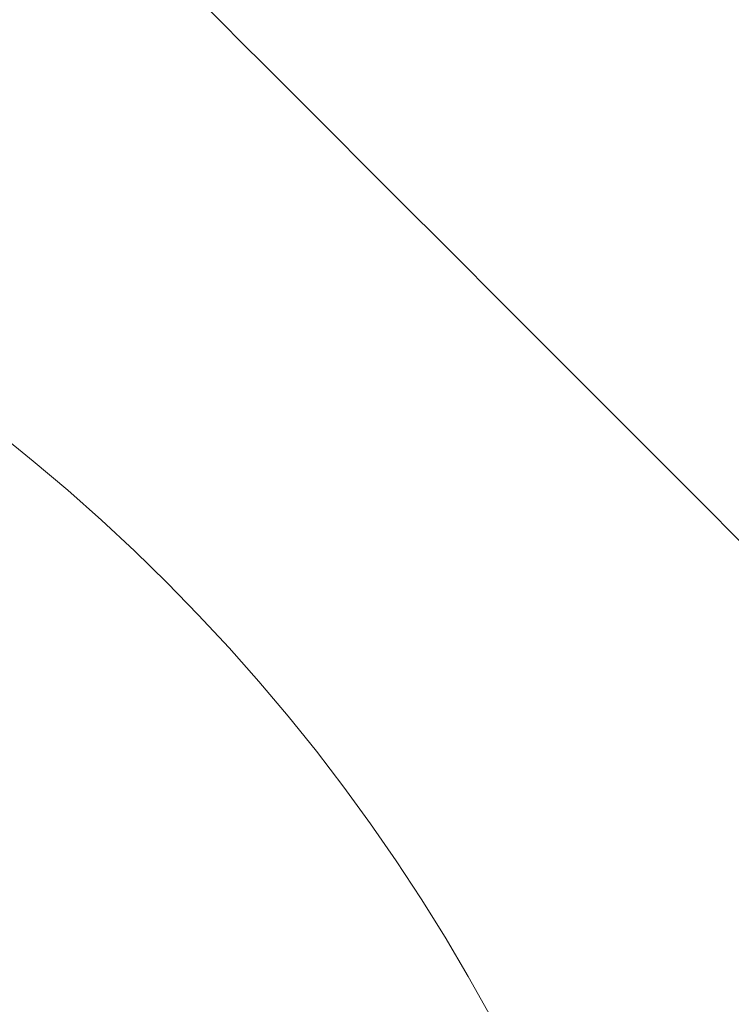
# Model space of a CAD drawing. Header units: inches. Extents: x 37.5 to 70.3, y 17.4 to 61.6.
# Tile 190 of 256: x 56.27 to 56.576, y 40.581 to 41.004. Entities that reach past the tile are written whole.
import ezdxf

# ---------------------------------------------------------------- set-up
doc = ezdxf.new("R2010")
doc.units = ezdxf.units.IN
doc.header["$MEASUREMENT"] = 0
doc.layers.add('10_CLOSED_AREAS', color=7, linetype='Continuous', lineweight=18)
doc.layers.add('20_EXACT_CIRCLES', color=7, linetype='Continuous', lineweight=18)

msp = doc.modelspace()

# ---------------------------------------------------------------- linework, layer by layer
at = {"layer": '10_CLOSED_AREAS'}
for points, knots in [([(56.34522, 41.01397), (56.44269, 40.91649), (56.54016, 40.81902), (56.63764, 40.72155), (56.67013, 40.75065), (56.70262, 40.77976), (56.73511, 40.80887), (56.69558, 40.96159), (56.60471, 41.00185), (56.50767, 41.10941), (56.46435, 41.11009), (56.42103, 41.11076), (56.37771, 41.11144), (56.36688, 41.07895), (56.35605, 41.04646), (56.34522, 41.01397)], [0, 0, 0, 0, 0.2, 0.2, 0.2, 0.4, 0.4, 0.4, 0.6, 0.6, 0.6, 0.8, 0.8, 0.8, 1, 1, 1, 1]), ([(54.5139, 38.8271), (54.53329, 39.0573), (54.28496, 39.27536), (54.21032, 39.4994), (54.18576, 39.62227), (54.1612, 39.74513), (54.13664, 39.86799), (54.14719, 40.07369), (54.15775, 40.27939), (54.16831, 40.48508), (53.97673, 40.61242), (53.77519, 40.72409), (53.56566, 40.81902), (53.27227, 40.60786), (52.93535, 40.465), (52.57959, 40.40091), (52.44827, 40.43539), (52.30899, 40.42237), (52.18634, 40.36414), (52.43589, 40.11982), (52.68543, 39.8755), (52.93497, 39.63118), (53.37192, 39.11838), (53.69289, 38.5172), (53.87588, 37.86882), (54.05623, 37.72532), (54.32061, 37.73235), (54.5452, 37.73235), (55.00069, 37.69737), (55.45863, 37.75151), (55.8934, 37.89175), (56.12796, 37.92255), (56.35067, 38.01311), (56.54016, 38.15474), (56.50979, 38.27521), (56.45097, 38.38663), (56.36862, 38.47965), (56.17727, 38.47963), (55.93758, 38.44743), (55.75799, 38.38589), (55.66853, 38.4132), (55.57476, 38.42362), (55.48148, 38.41661), (55.36686, 38.45006), (55.25223, 38.4835), (55.13761, 38.51694), (55.03669, 38.60456), (54.90144, 38.64159), (54.76996, 38.6176), (54.85809, 38.4444), (54.81281, 38.23314), (54.66144, 38.11127), (54.51008, 37.9894), (54.29403, 37.99025), (54.14362, 38.11331), (53.99322, 38.23636), (53.9496, 38.44797), (54.03909, 38.62047), (54.12857, 38.79297), (54.32668, 38.87919), (54.5139, 38.8271)], [0, 0, 0, 0, 0.05, 0.05, 0.05, 0.1, 0.1, 0.1, 0.15, 0.15, 0.15, 0.2, 0.2, 0.2, 0.25, 0.25, 0.25, 0.3, 0.3, 0.3, 0.35, 0.35, 0.35, 0.4, 0.4, 0.4, 0.45, 0.45, 0.45, 0.5, 0.5, 0.5, 0.55, 0.55, 0.55, 0.6, 0.6, 0.6, 0.65, 0.65, 0.65, 0.7, 0.7, 0.7, 0.75, 0.75, 0.75, 0.8, 0.8, 0.8, 0.85, 0.85, 0.85, 0.9, 0.9, 0.9, 0.95, 0.95, 0.95, 1, 1, 1, 1])]:
    msp.add_open_spline(points, degree=3, knots=knots, dxfattribs=at)
at = {"layer": '20_EXACT_CIRCLES'}
msp.add_circle((55.76224, 40.19104), 0.80746, dxfattribs=at)

doc.saveas('drawing.dxf')
